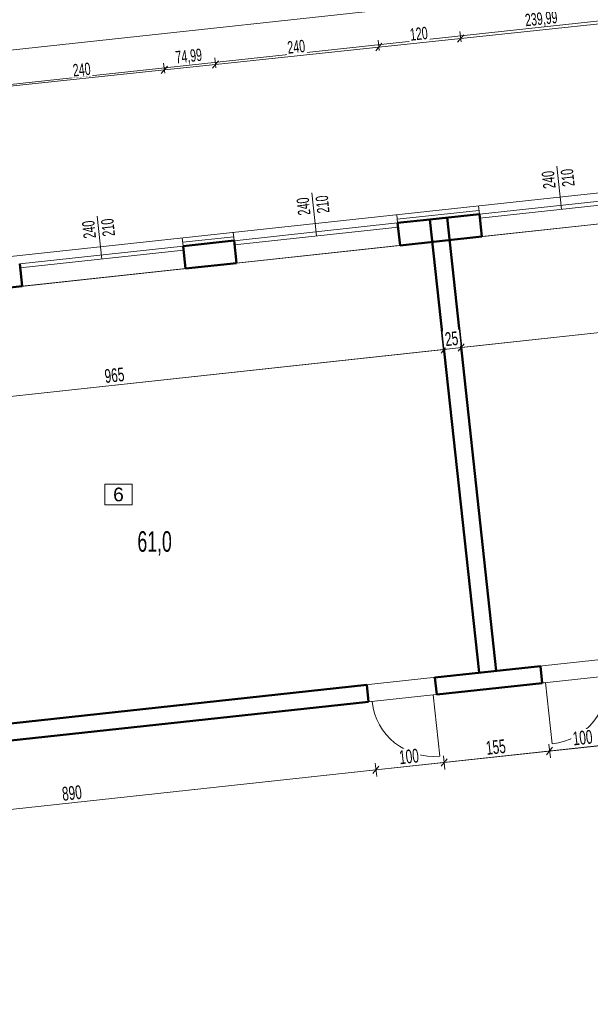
# Model space of a CAD drawing. Header units: millimetres. Extents: x 72202 to 304796, y 21658 to 519946.
# Tile 62 of 139: x 197377 to 198210, y 209289 to 210728. Entities that reach past the tile are written whole.
import ezdxf

# ---------------------------------------------------------------- set-up
doc = ezdxf.new("R2010")
doc.units = ezdxf.units.MM
doc.layers.get('0').update_dxf_attribs({"color": 253})
doc.layers.get('Defpoints').update_dxf_attribs({"color": 253})
for name, color, linetype, lineweight in [('DRZWI I OKNA OPISY', 253, 'Continuous', 9), ('linia - gruba - projektowana', 253, 'Continuous', 50), ('LINIA CIENKA', 7, 'Continuous', 13), ('LINIA KRESKOWANIE', 253, 'Continuous', 5), ('LINIA WYMIAROWANIE', 253, 'Continuous', 9), ('OPISY', 253, 'Continuous', 9)]:
    doc.layers.add(name, color=color, linetype=linetype, lineweight=lineweight)
doc.layers.add('LINIA-NIE DRUKOWAĆ', color=253, linetype='Continuous', lineweight=20, plot=False)
doc.styles.add('simplex', font='arial.ttf')
doc.styles.get("Standard").update_dxf_attribs({"font": 'ARIALN.TTF', "width": 0.75})
doc.linetypes.add('GRADZINOWANIE', pattern='A,0.00254,-2.54,[134,ltypeshp.shx,S=2.54,R=0,X=-2.54,Y=0],-5.08,[134,ltypeshp.shx,S=2.54,R=180,X=2.54,Y=0],-2.54', length=10.16254)
doc.dimstyles.new('sebek100', dxfattribs={"dimtxt": 17, "dimasz": 10, "dimexe": 10, "dimexo": 20, "dimgap": 4, "dimtad": 1, "dimrnd": 0.5, "dimtxsty": 'Standard', "dimblk": 'OBLIQUE', "dimcen": 8, "dimclre": 1, "dimazin": 0, "dimtm": 1e-09, "dimtfac": 1, "dimtix": 1, "dimtmove": 1, "dimatfit": 3, "dimldrblk": 'zas', "dimfxl": 10, "dimfxlon": 1, "dimtolj": 2, "dimlwd": -1, "dimlwe": -1, "dimarcsym": 0})

# ---------------------------------------------------------------- blocks, each defined once
blk = doc.blocks.new('_Oblique')
at = {"color": 0, "linetype": 'ByBlock', "lineweight": -2}
blk.add_line((-0.5, -0.5), (0.5, 0.5), dxfattribs=at)
blk = doc.blocks.new('*D501')
at = {"layer": 'Defpoints', "color": 0, "lineweight": -3, "ltscale": 4, "transparency": 16777216}
for p in [(197587.8, 210654.3), (197613.9, 210408.7), (197375.3, 210382.8)]:
    blk.add_point(p, dxfattribs=at)
at = {"layer": 'LINIA WYMIAROWANIE', "color": 1, "ltscale": 4, "transparency": 16777216}
for p, q in [((197588.3, 210649.3), (197586.7, 210664.2)), ((197349.7, 210623.9), (197348.1, 210638.8))]:
    blk.add_line(p, q, dxfattribs=at)
at = {"layer": 'LINIA WYMIAROWANIE', "color": 0, "ltscale": 4, "transparency": 16777216}
blk.add_line((197349.1, 210628.9), (197587.8, 210654.3), dxfattribs=at)
at = {"layer": 'LINIA WYMIAROWANIE', "color": 0, "ltscale": 4, "transparency": 16777216, "xscale": 10, "yscale": 10, "zscale": 10}
for p, rotation in [((197587.8, 210654.3), 6.067906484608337), ((197349.1, 210628.9), 186.0679064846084)]:
    blk.add_blockref('_Oblique', p, dxfattribs=dict(at, rotation=rotation))
at = {"layer": 'LINIA WYMIAROWANIE', "color": 0, "lineweight": -3, "ltscale": 4, "transparency": 16777216, "insert": (197467.1, 210654.7), "char_height": 18, "attachment_point": 5, "rotation": 6.0679, "bg_fill": 3, "box_fill_scale": 1.1, "bg_fill_color": 256, "bg_fill_true_color": 13158600, "bg_fill_transparency": 0}
blk.add_mtext('\\A2;240', dxfattribs=at)
blk = doc.blocks.new('zas')
blk = doc.blocks.new('*D502')
at = {"layer": 'Defpoints', "color": 0, "lineweight": -3, "ltscale": 4, "transparency": 16777216}
for p in [(197662.4, 210662.2), (197613.9, 210408.7), (197688.5, 210416.9)]:
    blk.add_point(p, dxfattribs=at)
at = {"layer": 'LINIA WYMIAROWANIE', "color": 1, "ltscale": 4, "transparency": 16777216}
for p, q in [((197588.3, 210649.3), (197586.7, 210664.2)), ((197662.9, 210657.2), (197661.3, 210672.1))]:
    blk.add_line(p, q, dxfattribs=at)
at = {"layer": 'LINIA WYMIAROWANIE', "color": 0, "ltscale": 4, "transparency": 16777216}
blk.add_line((197587.8, 210654.3), (197662.4, 210662.2), dxfattribs=at)
at = {"layer": 'LINIA WYMIAROWANIE', "color": 0, "ltscale": 4, "transparency": 16777216, "xscale": 10, "yscale": 10, "zscale": 10}
for p, rotation in [((197662.4, 210662.2), 6.067906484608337), ((197587.8, 210654.3), 186.0679064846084)]:
    blk.add_blockref('_Oblique', p, dxfattribs=dict(at, rotation=rotation))
at = {"layer": 'LINIA WYMIAROWANIE', "color": 0, "lineweight": -3, "ltscale": 4, "transparency": 16777216, "insert": (197623.5, 210673), "char_height": 18, "attachment_point": 5, "rotation": 6.0679, "bg_fill": 3, "box_fill_scale": 1.1, "bg_fill_color": 256, "bg_fill_true_color": 13158600, "bg_fill_transparency": 0}
blk.add_mtext('\\A2;74,99', dxfattribs=at)
blk = doc.blocks.new('*D503')
at = {"layer": 'Defpoints', "color": 0, "lineweight": -3, "ltscale": 4, "transparency": 16777216}
for p in [(197901, 210687.6), (197927.1, 210442.6), (197688.5, 210416.9)]:
    blk.add_point(p, dxfattribs=at)
at = {"layer": 'LINIA WYMIAROWANIE', "color": 1, "ltscale": 4, "transparency": 16777216}
for p, q in [((197901.6, 210682.6), (197900, 210697.5)), ((197662.9, 210657.2), (197661.3, 210672.1))]:
    blk.add_line(p, q, dxfattribs=at)
at = {"layer": 'LINIA WYMIAROWANIE', "color": 0, "ltscale": 4, "transparency": 16777216}
blk.add_line((197662.4, 210662.2), (197901, 210687.6), dxfattribs=at)
at = {"layer": 'LINIA WYMIAROWANIE', "color": 0, "ltscale": 4, "transparency": 16777216, "xscale": 10, "yscale": 10, "zscale": 10}
for p, rotation in [((197901, 210687.6), 6.067906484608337), ((197662.4, 210662.2), 186.0679064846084)]:
    blk.add_blockref('_Oblique', p, dxfattribs=dict(at, rotation=rotation))
at = {"layer": 'LINIA WYMIAROWANIE', "color": 0, "lineweight": -3, "ltscale": 4, "transparency": 16777216, "insert": (197780.3, 210688), "char_height": 18, "attachment_point": 5, "rotation": 6.0679, "bg_fill": 3, "box_fill_scale": 1.1, "bg_fill_color": 256, "bg_fill_true_color": 13158600, "bg_fill_transparency": 0}
blk.add_mtext('\\A2;240', dxfattribs=at)
blk = doc.blocks.new('*D504')
at = {"layer": 'Defpoints', "color": 0, "lineweight": -3, "ltscale": 4, "transparency": 16777216}
for p in [(198020.4, 210700.2), (198046.4, 210455.6), (197927.1, 210442.6)]:
    blk.add_point(p, dxfattribs=at)
at = {"layer": 'LINIA WYMIAROWANIE', "color": 1, "ltscale": 4, "transparency": 16777216}
for p, q in [((198020.9, 210695.3), (198019.3, 210710.2)), ((197901.6, 210682.6), (197900, 210697.5))]:
    blk.add_line(p, q, dxfattribs=at)
at = {"layer": 'LINIA WYMIAROWANIE', "color": 0, "ltscale": 4, "transparency": 16777216}
blk.add_line((197901, 210687.6), (198020.4, 210700.2), dxfattribs=at)
at = {"layer": 'LINIA WYMIAROWANIE', "color": 0, "ltscale": 4, "transparency": 16777216, "xscale": 10, "yscale": 10, "zscale": 10}
for p, rotation in [((197901, 210687.6), 186.0679064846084), ((198020.4, 210700.2), 6.067906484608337)]:
    blk.add_blockref('_Oblique', p, dxfattribs=dict(at, rotation=rotation))
at = {"layer": 'LINIA WYMIAROWANIE', "color": 0, "lineweight": -3, "ltscale": 4, "transparency": 16777216, "insert": (197959.3, 210707), "char_height": 18, "attachment_point": 5, "rotation": 6.0679, "bg_fill": 3, "box_fill_scale": 1.1, "bg_fill_color": 256, "bg_fill_true_color": 13158600, "bg_fill_transparency": 0}
blk.add_mtext('\\A2;120', dxfattribs=at)
blk = doc.blocks.new('*D505')
at = {"layer": 'Defpoints', "color": 0, "lineweight": -3, "ltscale": 4, "transparency": 16777216}
for p in [(198259, 210725.6), (198285, 210481.7), (198046.4, 210455.6)]:
    blk.add_point(p, dxfattribs=at)
at = {"layer": 'LINIA WYMIAROWANIE', "color": 0, "ltscale": 4, "transparency": 16777216}
blk.add_line((198020.4, 210700.2), (198259, 210725.6), dxfattribs=at)
at = {"layer": 'LINIA WYMIAROWANIE', "color": 1, "ltscale": 4, "transparency": 16777216}
for p, q in [((198259.5, 210720.6), (198258, 210735.6)), ((198020.9, 210695.3), (198019.3, 210710.2))]:
    blk.add_line(p, q, dxfattribs=at)
at = {"layer": 'LINIA WYMIAROWANIE', "color": 0, "ltscale": 4, "transparency": 16777216, "xscale": 10, "yscale": 10, "zscale": 10}
for p, rotation in [((198259, 210725.6), 6.067906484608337), ((198020.4, 210700.2), 186.0679064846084)]:
    blk.add_blockref('_Oblique', p, dxfattribs=dict(at, rotation=rotation))
at = {"layer": 'LINIA WYMIAROWANIE', "color": 0, "lineweight": -3, "ltscale": 4, "transparency": 16777216, "insert": (198138.1, 210727.7), "char_height": 18, "attachment_point": 5, "rotation": 6.0679, "bg_fill": 3, "box_fill_scale": 1.1, "bg_fill_color": 256, "bg_fill_true_color": 13158600, "bg_fill_transparency": 0}
blk.add_mtext('\\A2;239,99', dxfattribs=at)
blk = doc.blocks.new('*D530')
at = {"layer": 'Defpoints', "color": 0, "lineweight": -3, "ltscale": 4, "transparency": 16777216}
for p in [(197979.1, 210403), (197019.8, 210299.1), (197996.2, 210245.9)]:
    blk.add_point(p, dxfattribs=at)
at = {"layer": 'LINIA WYMIAROWANIE', "ltscale": 4, "transparency": 16777216}
for p, q in [((197995.6, 210250.9), (197997.2, 210236)), ((197036.2, 210147), (197037.8, 210132))]:
    blk.add_line(p, q, dxfattribs=at)
at = {"layer": 'LINIA WYMIAROWANIE', "color": 0, "ltscale": 4, "transparency": 16777216}
blk.add_line((197036.8, 210142), (197996.2, 210245.9), dxfattribs=at)
at = {"layer": 'LINIA WYMIAROWANIE', "color": 0, "ltscale": 4, "transparency": 16777216, "xscale": 10, "yscale": 10, "zscale": 10}
for p, rotation in [((197996.2, 210245.9), 6.182017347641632), ((197036.8, 210142), 186.1820173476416)]:
    blk.add_blockref('_Oblique', p, dxfattribs=dict(at, rotation=rotation))
at = {"layer": 'LINIA WYMIAROWANIE', "color": 0, "lineweight": -3, "ltscale": 4, "transparency": 16777216, "insert": (197514.9, 210208.1), "char_height": 20, "attachment_point": 5, "rotation": 6.182, "bg_fill": 3, "box_fill_scale": 1.1, "bg_fill_color": 256, "bg_fill_true_color": 13158600, "bg_fill_transparency": 0}
blk.add_mtext('\\A2;965', dxfattribs=at)
blk = doc.blocks.new('*D531')
at = {"layer": 'Defpoints', "color": 0, "lineweight": -3, "ltscale": 4, "transparency": 16777216}
for p in [(198004, 210405.7), (197979.1, 210403)]:
    blk.add_point(p, dxfattribs=at)
at = {"layer": 'LINIA WYMIAROWANIE', "ltscale": 4, "transparency": 16777216}
for p, q in [((197995.6, 210250.9), (197997.2, 210236)), ((198020.5, 210253.6), (198022.1, 210238.7))]:
    blk.add_line(p, q, dxfattribs=at)
at = {"layer": 'LINIA WYMIAROWANIE', "color": 0, "ltscale": 4, "transparency": 16777216}
for p, q in [((197996.2, 210245.9), (198021, 210248.6)), ((198021, 210248.6), (198031, 210249.7)), ((197996.2, 210245.9), (197986.2, 210244.8))]:
    blk.add_line(p, q, dxfattribs=at)
at = {"layer": 'LINIA WYMIAROWANIE', "color": 0, "ltscale": 4, "transparency": 16777216, "xscale": 10, "yscale": 10, "zscale": 10}
for p, rotation in [((197996.2, 210245.9), 6.182017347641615), ((198021, 210248.6), 186.1820173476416)]:
    blk.add_blockref('_Oblique', p, dxfattribs=dict(at, rotation=rotation))
at = {"layer": 'LINIA WYMIAROWANIE', "color": 0, "lineweight": -3, "ltscale": 4, "transparency": 16777216, "insert": (198007.1, 210261.4), "char_height": 20, "attachment_point": 5, "rotation": 6.182, "bg_fill": 3, "box_fill_scale": 1.1, "bg_fill_color": 256, "bg_fill_true_color": 13158600, "bg_fill_transparency": 0}
blk.add_mtext('\\A2;25', dxfattribs=at)
at = {"layer": 'Defpoints', "color": 0, "lineweight": -3, "ltscale": 4, "transparency": 16777216}
blk.add_point((198021, 210248.6), dxfattribs=at)
blk = doc.blocks.new('*D532')
at = {"layer": 'Defpoints', "color": 0, "lineweight": -3, "ltscale": 4, "transparency": 16777216}
for p in [(198963.4, 210509.6), (198004, 210405.7), (198980.4, 210352.5)]:
    blk.add_point(p, dxfattribs=at)
at = {"layer": 'LINIA WYMIAROWANIE', "color": 0, "ltscale": 4, "transparency": 16777216}
blk.add_line((198021, 210248.6), (198980.4, 210352.5), dxfattribs=at)
at = {"layer": 'LINIA WYMIAROWANIE', "ltscale": 4, "transparency": 16777216}
for p, q in [((198979.9, 210357.5), (198981.5, 210342.6)), ((198020.5, 210253.6), (198022.1, 210238.7))]:
    blk.add_line(p, q, dxfattribs=at)
at = {"layer": 'LINIA WYMIAROWANIE', "color": 0, "ltscale": 4, "transparency": 16777216, "xscale": 10, "yscale": 10, "zscale": 10}
for p, rotation in [((198980.4, 210352.5), 6.182017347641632), ((198021, 210248.6), 186.1820173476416)]:
    blk.add_blockref('_Oblique', p, dxfattribs=dict(at, rotation=rotation))
at = {"layer": 'LINIA WYMIAROWANIE', "color": 0, "lineweight": -3, "ltscale": 4, "transparency": 16777216, "insert": (198499.2, 210314.7), "char_height": 20, "attachment_point": 5, "rotation": 6.182, "bg_fill": 3, "box_fill_scale": 1.1, "bg_fill_color": 256, "bg_fill_true_color": 13158600, "bg_fill_transparency": 0}
blk.add_mtext('\\A2;965', dxfattribs=at)
blk = doc.blocks.new('*D594')
at = {"layer": 'Defpoints', "color": 0, "lineweight": -3, "ltscale": 4, "transparency": 16777216}
for p in [(197884.6, 209743.5), (196999.8, 209647.6), (197896.7, 209631.6)]:
    blk.add_point(p, dxfattribs=at)
at = {"layer": 'LINIA WYMIAROWANIE', "color": 0, "ltscale": 4, "transparency": 16777216}
blk.add_line((197011.9, 209535.8), (197896.7, 209631.6), dxfattribs=at)
at = {"layer": 'LINIA WYMIAROWANIE', "ltscale": 4, "transparency": 16777216}
for p, q in [((197895.6, 209641.6), (197897.8, 209621.7)), ((197010.8, 209545.7), (197013, 209525.8))]:
    blk.add_line(p, q, dxfattribs=at)
at = {"layer": 'LINIA WYMIAROWANIE', "color": 0, "ltscale": 4, "transparency": 16777216, "xscale": 10, "yscale": 10, "zscale": 10}
for p, rotation in [((197896.7, 209631.6), 6.182017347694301), ((197011.9, 209535.8), 186.1820173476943)]:
    blk.add_blockref('_Oblique', p, dxfattribs=dict(at, rotation=rotation))
at = {"layer": 'LINIA WYMIAROWANIE', "color": 0, "lineweight": -3, "ltscale": 4, "transparency": 16777216, "insert": (197452.8, 209597.8), "char_height": 20, "attachment_point": 5, "rotation": 6.182, "bg_fill": 3, "box_fill_scale": 1.1, "bg_fill_color": 256, "bg_fill_true_color": 13158600, "bg_fill_transparency": 0}
blk.add_mtext('\\A2;890', dxfattribs=at)
blk = doc.blocks.new('*D595')
at = {"layer": 'Defpoints', "color": 0, "lineweight": -3, "ltscale": 4, "transparency": 16777216}
for p in [(197884.6, 209743.5), (197984, 209754.2), (197996.1, 209642.4)]:
    blk.add_point(p, dxfattribs=at)
at = {"layer": 'LINIA WYMIAROWANIE', "ltscale": 4, "transparency": 16777216}
for p, q in [((197995.1, 209652.3), (197997.2, 209632.4)), ((197895.6, 209641.6), (197897.8, 209621.7))]:
    blk.add_line(p, q, dxfattribs=at)
at = {"layer": 'LINIA WYMIAROWANIE', "color": 0, "ltscale": 4, "transparency": 16777216}
blk.add_line((197896.7, 209631.6), (197996.1, 209642.4), dxfattribs=at)
at = {"layer": 'LINIA WYMIAROWANIE', "color": 0, "ltscale": 4, "transparency": 16777216, "xscale": 10, "yscale": 10, "zscale": 10}
for p, rotation in [((197996.1, 209642.4), 6.182017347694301), ((197896.7, 209631.6), 186.1820173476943)]:
    blk.add_blockref('_Oblique', p, dxfattribs=dict(at, rotation=rotation))
at = {"layer": 'LINIA WYMIAROWANIE', "color": 0, "lineweight": -3, "ltscale": 4, "transparency": 16777216, "insert": (197944.9, 209651.1), "char_height": 20, "attachment_point": 5, "rotation": 6.182, "bg_fill": 3, "box_fill_scale": 1.1, "bg_fill_color": 256, "bg_fill_true_color": 13158600, "bg_fill_transparency": 0}
blk.add_mtext('\\A2;100', dxfattribs=at)
blk = doc.blocks.new('*D596')
at = {"layer": 'Defpoints', "color": 0, "lineweight": -3, "ltscale": 4, "transparency": 16777216}
for p in [(198138.1, 209770.9), (197984, 209754.2), (198150.2, 209659.1)]:
    blk.add_point(p, dxfattribs=at)
at = {"layer": 'LINIA WYMIAROWANIE', "color": 0, "ltscale": 4, "transparency": 16777216}
blk.add_line((197996.1, 209642.4), (198150.2, 209659.1), dxfattribs=at)
at = {"layer": 'LINIA WYMIAROWANIE', "ltscale": 4, "transparency": 16777216}
for p, q in [((198149.2, 209669), (198151.3, 209649.1)), ((197995.1, 209652.3), (197997.2, 209632.4))]:
    blk.add_line(p, q, dxfattribs=at)
at = {"layer": 'LINIA WYMIAROWANIE', "color": 0, "ltscale": 4, "transparency": 16777216, "xscale": 10, "yscale": 10, "zscale": 10}
for p, rotation in [((198150.2, 209659.1), 6.182017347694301), ((197996.1, 209642.4), 186.1820173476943)]:
    blk.add_blockref('_Oblique', p, dxfattribs=dict(at, rotation=rotation))
at = {"layer": 'LINIA WYMIAROWANIE', "color": 0, "lineweight": -3, "ltscale": 4, "transparency": 16777216, "insert": (198071.7, 209664.9), "char_height": 20, "attachment_point": 5, "rotation": 6.182, "bg_fill": 3, "box_fill_scale": 1.1, "bg_fill_color": 256, "bg_fill_true_color": 13158600, "bg_fill_transparency": 0}
blk.add_mtext('\\A2;155', dxfattribs=at)
blk = doc.blocks.new('*D597')
at = {"layer": 'Defpoints', "color": 0, "lineweight": -3, "ltscale": 4, "transparency": 16777216}
for p in [(198237.5, 209781.7), (198138.1, 209770.9), (198249.7, 209669.8)]:
    blk.add_point(p, dxfattribs=at)
at = {"layer": 'LINIA WYMIAROWANIE', "ltscale": 4, "transparency": 16777216}
for p, q in [((198248.6, 209679.8), (198250.7, 209659.9)), ((198149.2, 209669), (198151.3, 209649.1))]:
    blk.add_line(p, q, dxfattribs=at)
at = {"layer": 'LINIA WYMIAROWANIE', "color": 0, "ltscale": 4, "transparency": 16777216}
blk.add_line((198150.2, 209659.1), (198249.7, 209669.8), dxfattribs=at)
at = {"layer": 'LINIA WYMIAROWANIE', "color": 0, "ltscale": 4, "transparency": 16777216, "xscale": 10, "yscale": 10, "zscale": 10}
for p, rotation in [((198249.7, 209669.8), 6.182017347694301), ((198150.2, 209659.1), 186.1820173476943)]:
    blk.add_blockref('_Oblique', p, dxfattribs=dict(at, rotation=rotation))
at = {"layer": 'LINIA WYMIAROWANIE', "color": 0, "lineweight": -3, "ltscale": 4, "transparency": 16777216, "insert": (198198.4, 209678.6), "char_height": 20, "attachment_point": 5, "rotation": 6.182, "bg_fill": 3, "box_fill_scale": 1.1, "bg_fill_color": 256, "bg_fill_true_color": 13158600, "bg_fill_transparency": 0}
blk.add_mtext('\\A2;100', dxfattribs=at)

msp = doc.modelspace()

# ---------------------------------------------------------------- linework, layer by layer
at = {"layer": 'linia - gruba - projektowana'}
for p, q in [((197975.576, 210435.883), (197928.353, 210430.767)), ((198047.655, 210443.69), (197975.576, 210435.883)), ((197975.576, 210435.883), (198047.296, 209773.756)), ((198000.431, 210438.575), (198072.151, 209776.448)), ((198047.655, 210443.69), (198051.219, 210410.789)), ((197928.353, 210430.767), (197931.916, 210397.866)), ((198051.219, 210410.789), (197931.916, 210397.866)), ((197615.174, 210396.939), (197618.748, 210363.945)), ((197689.748, 210404.923), (197615.184, 210396.846)), ((197689.748, 210404.923), (197693.312, 210372.021)), ((197376.59, 210370.908), (197380.144, 210338.1)), ((197693.312, 210372.021), (197618.748, 210363.945)), ((197305.58, 210330.023), (197380.144, 210338.1)), ((197982.684, 209766.663), (198136.783, 209783.354)), ((198136.783, 209783.354), (198139.475, 209758.5)), ((197982.684, 209766.663), (197985.376, 209741.808)), ((197985.376, 209741.808), (198139.475, 209758.5)), ((196998.441, 209660.052), (197883.266, 209755.894)), ((197883.266, 209755.894), (197885.958, 209731.039)), ((197001.133, 209635.198), (197885.958, 209731.039))]:
    msp.add_line(p, q, dxfattribs=at)
at = {"layer": 'LINIA CIENKA'}
for p, q in [((196028.86, 210236.996), (199003.276, 210559.176)), ((198047.67, 210443.597), (198286.264, 210469.535)), ((198048.318, 210437.633), (198286.912, 210463.571)), ((198047.67, 210443.597), (198046.372, 210455.621)), ((197928.353, 210430.767), (197927.055, 210442.791)), ((198289.823, 210436.634), (198051.219, 210410.789)), ((197689.773, 210404.737), (197928.367, 210430.675)), ((197690.422, 210398.772), (197929.016, 210424.71)), ((197615.189, 210396.846), (197613.891, 210408.87)), ((197689.748, 210404.923), (197688.451, 210416.946)), ((197376.595, 210370.908), (197615.189, 210396.846)), ((197377.243, 210364.944), (197615.838, 210390.882)), ((197931.926, 210397.773), (197693.322, 210371.928)), ((197618.748, 210363.945), (197380.144, 210338.1)), ((198139.475, 209758.5), (198144.446, 209759.038)), ((198140.326, 209758.592), (198144.446, 209759.038)), ((198144.446, 209759.038), (198154.138, 209669.561)), ((197890.929, 209731.578), (197885.958, 209731.039)), ((197985.376, 209741.808), (197980.406, 209741.27)), ((197984.526, 209741.716), (197980.406, 209741.27)), ((197980.406, 209741.27), (197990.097, 209651.793)), ((197986.227, 209741.9), (197981.256, 209741.362)), ((197985.376, 209741.808), (197981.256, 209741.362))]:
    msp.add_line(p, q, dxfattribs=at)
for centre, start, end in [((198144.446, 209759.038), 276.182017, 6.182017), ((197980.406, 209741.27), 186.182017, 276.182017)]:
    msp.add_arc(centre, 90, start, end, dxfattribs=at)
at = {"layer": 'LINIA-NIE DRUKOWAĆ'}
for p, q in [((194225.725, 210343.44), (198970.969, 210857.432)), ((194231.11, 210293.731), (198976.354, 210807.722)), ((198980.398, 210352.511), (194763.68, 209895.768)), ((199045.01, 209756), (194828.292, 209299.257))]:
    msp.add_line(p, q, dxfattribs=at)
for points in [[(198003.995, 210405.674), (198072.161, 209776.355), (199031.549, 209880.273), (198963.383, 210509.592), (198003.995, 210405.674)], [(197019.752, 210299.063), (197087.918, 209669.744), (198047.296, 209773.756), (197979.14, 210402.981), (197019.752, 210299.063)], [(198798.62, 209829.896), (198828.234, 209556.496), (198382.839, 209508.252), (198382.839, 208491.85), (198096.792, 208491.85), (198096.792, 209149.85), (197833.292, 209149.85), (197790.226, 209174.676), (197749.471, 209190.215), (197704.792, 209199.85), (197504.792, 209199.85), (197437.574, 209182.479), (197409.152, 209169.648), (197376.292, 209149.85), (196716.292, 209149.85), (196655.011, 209182.479), (196587.792, 209199.85), (196503.525, 209209.226), (196442.27, 209207.485), (196387.792, 209207.485), (196259.292, 209149.85), (195298.792, 209149.85), (195298.792, 209450.805), (198798.62, 209829.896)]]:
    msp.add_lwpolyline(points, dxfattribs=at)
at = {"layer": 'OPISY'}
msp.add_lwpolyline([(197500.791, 210048.881), (197500.791, 210018.881), (197540.791, 210018.881), (197540.791, 210048.881)], close=True, dxfattribs=at)

# ---------------------------------------------------------------- texts
at = {"layer": 'LINIA-NIE DRUKOWAĆ', "insert": (197548.465, 209980.299), "char_height": 30, "width": 125.07, "attachment_point": 1}
msp.add_mtext('61,0', dxfattribs=at)
at = {"layer": 'OPISY', "insert": (197520.791, 210033.881), "char_height": 20, "width": 40, "attachment_point": 5, "style": 'simplex'}
msp.add_mtext('6', dxfattribs=at)

# ---------------------------------------------------------------- next in the draw order: dimensions: what is measured, and where the dimension line sits
at = {"layer": 'LINIA WYMIAROWANIE', "lineweight": -3, "ltscale": 4}
for base, p1, p2, angle, override, picture, middle in [((197587.806, 210654.259), (197375.303, 210382.839), (197613.912, 210408.684), 186.067906, {"dimtxt": 18, "dimrnd": 0, "dimfxl": 5, "dimtfill": 1, "dimarcsym": 2}, '*D501', (197467.082, 210654.691)), ((197896.727, 209631.621), (196999.787, 209647.625), (197884.612, 209743.467), 186.182017, {"dimtxt": 20, "dimrnd": 0, "dimclre": 256, "dimtfill": 1, "dimarcsym": 2}, '*D594', (197452.784, 209597.829))]:
    dim = msp.add_linear_dim(base=base, p1=p1, p2=p2, angle=angle, dimstyle='sebek100', override=override, dxfattribs=at)
    dim.commit()
    dim.dimension.update_dxf_attribs({"geometry": picture, "text_midpoint": middle})

# ---------------------------------------------------------------- next in the draw order: dimensions: what is measured, and where the dimension line sits
for base, p1, p2, angle, override, picture, middle in [((197662.381, 210662.187), (197613.912, 210408.684), (197688.451, 210416.946), 186.067906, {"dimtxt": 18, "dimrnd": 0, "dimfxl": 5, "dimtfill": 1, "dimarcsym": 2}, '*D502', (197623.527, 210672.957)), ((197996.145, 209642.39), (197884.612, 209743.467), (197984.03, 209754.235), 186.182017, {"dimtxt": 20, "dimrnd": 0, "dimclre": 256, "dimtfill": 1, "dimarcsym": 2}, '*D595', (197944.906, 209651.134))]:
    dim = msp.add_linear_dim(base=base, p1=p1, p2=p2, angle=angle, dimstyle='sebek100', override=override, dxfattribs=at)
    dim.commit()
    dim.dimension.update_dxf_attribs({"geometry": picture, "text_midpoint": middle})

# ---------------------------------------------------------------- next in the draw order: dimensions: what is measured, and where the dimension line sits
for base, p1, p2, angle, override, picture, middle in [((197901.036, 210687.556), (197688.451, 210416.946), (197927.075, 210442.605), 186.067906, {"dimtxt": 18, "dimrnd": 0, "dimfxl": 5, "dimtfill": 1, "dimarcsym": 2}, '*D503', (197780.314, 210687.988)), ((197996.155, 210245.9), (197019.752, 210299.063), (197979.14, 210402.981), 186.182017, {"dimtxt": 20, "dimrnd": 0, "dimclre": 256, "dimfxl": 5, "dimtfill": 1, "dimarcsym": 2}, '*D530', (197514.93, 210208.07)), ((198150.244, 209659.081), (197984.03, 209754.235), (198138.129, 209770.927), 186.182017, {"dimtxt": 20, "dimrnd": 0, "dimclre": 256, "dimtfill": 1, "dimarcsym": 2}, '*D596', (198071.664, 209664.864))]:
    dim = msp.add_linear_dim(base=base, p1=p1, p2=p2, angle=angle, dimstyle='sebek100', override=override, dxfattribs=at)
    dim.commit()
    dim.dimension.update_dxf_attribs({"geometry": picture, "text_midpoint": middle})

# ---------------------------------------------------------------- next in the draw order: linework, layer by layer
at = {"layer": 'DRZWI I OKNA OPISY'}
for p, q in [((197809.719, 210411.741), (197802.939, 210474.561)), ((197496.54, 210377.913), (197489.761, 210440.733))]:
    msp.add_line(p, q, dxfattribs=at)
at = {"layer": 'LINIA KRESKOWANIE', "linetype": 'GRADZINOWANIE', "ltscale": 0.6}
msp.add_line((197614.597, 210402.335), (197689.161, 210410.411), dxfattribs=at)

# ---------------------------------------------------------------- next in the draw order: texts
at = {"layer": 'DRZWI I OKNA OPISY', "char_height": 18, "width": 130, "attachment_point": 5, "rotation": 96.159668}
for s, insert in [('210', (197818.811, 210457.832)), ('240', (197791.011, 210454.831)), ('240', (197477.832, 210421.003)), ('210', (197505.633, 210424.003))]:
    msp.add_mtext(s, dxfattribs=dict(at, insert=insert))

# ---------------------------------------------------------------- next in the draw order: dimensions: what is measured, and where the dimension line sits
at = {"layer": 'LINIA WYMIAROWANIE', "lineweight": -3, "ltscale": 4}
for base, p1, p2, angle, override, picture, middle in [((198020.368, 210700.242), (197927.075, 210442.605), (198046.372, 210455.621), 186.067906, {"dimtxt": 18, "dimrnd": 0, "dimfxl": 5, "dimtfill": 1, "dimarcsym": 2}, '*D504', (197959.308, 210707.016)), ((198021.009, 210248.592), (197979.14, 210402.981), (198003.995, 210405.674), 186.182017, {"dimtxt": 20, "dimrnd": 0, "dimclre": 256, "dimfxl": 5, "dimtfill": 1, "dimarcsym": 2}, '*D531', (198007.052, 210261.375)), ((198249.662, 209669.85), (198138.129, 209770.927), (198237.547, 209781.696), 186.182017, {"dimtxt": 20, "dimrnd": 0, "dimclre": 256, "dimtfill": 1, "dimarcsym": 2}, '*D597', (198198.423, 209678.594))]:
    dim = msp.add_linear_dim(base=base, p1=p1, p2=p2, angle=angle, dimstyle='sebek100', override=override, dxfattribs=at)
    dim.commit()
    dim.dimension.update_dxf_attribs({"geometry": picture, "text_midpoint": middle})

# ---------------------------------------------------------------- next in the draw order: dimensions: what is measured, and where the dimension line sits
dim = msp.add_linear_dim(base=(198259.018, 210725.611), p1=(198046.372, 210455.621), p2=(198284.951, 210481.652), angle=186.067906, dimstyle='sebek100', override={"dimtxt": 18, "dimrnd": 0, "dimfxl": 5, "dimtfill": 1, "dimarcsym": 2}, dxfattribs=at)
dim.commit()
dim.dimension.update_dxf_attribs({"geometry": '*D505', "text_midpoint": (198138.127, 210727.661)})

# ---------------------------------------------------------------- next in the draw order: dimensions: what is measured, and where the dimension line sits
dim = msp.add_linear_dim(base=(198980.398, 210352.511), p1=(198003.995, 210405.674), p2=(198963.383, 210509.592), angle=186.182017, dimstyle='sebek100', override={"dimtxt": 20, "dimrnd": 0, "dimclre": 256, "dimfxl": 5, "dimtfill": 1, "dimarcsym": 2}, dxfattribs=at)
dim.commit()
dim.dimension.update_dxf_attribs({"geometry": '*D532', "text_midpoint": (198499.173, 210314.68)})

# ---------------------------------------------------------------- next in the draw order: linework, layer by layer
at = {"layer": 'DRZWI I OKNA OPISY'}
msp.add_line((198167.615, 210450.602), (198160.835, 210513.422), dxfattribs=at)
at = {"layer": 'LINIA KRESKOWANIE', "linetype": 'GRADZINOWANIE', "ltscale": 0.6}
msp.add_line((197927.774, 210436.134), (198047.082, 210449.039), dxfattribs=at)

# ---------------------------------------------------------------- next in the draw order: texts
at = {"layer": 'DRZWI I OKNA OPISY', "char_height": 18, "width": 130, "attachment_point": 5, "rotation": 96.159668}
for s, insert in [('240', (198148.907, 210493.692)), ('210', (198176.708, 210496.692))]:
    msp.add_mtext(s, dxfattribs=dict(at, insert=insert))

doc.saveas('drawing.dxf')
